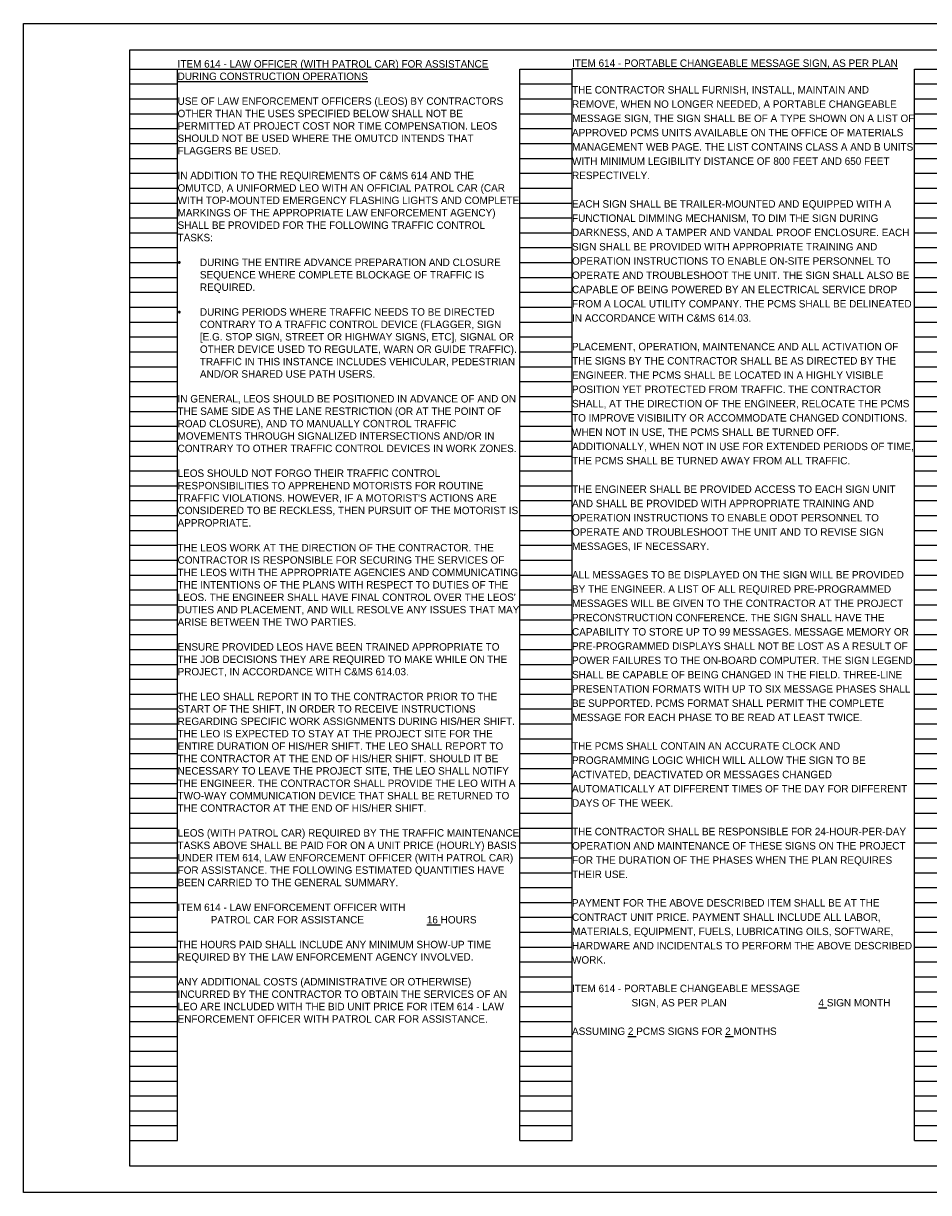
# Model space of a CAD drawing. Header units: feet. Extents: x 0 to 114, y -9 to 22.
# Tile 3 of 6: x 40 to 57, y 0 to 22. Entities that reach past the tile are written whole.
import ezdxf

# ---------------------------------------------------------------- set-up
doc = ezdxf.new("R2010")
doc.units = ezdxf.units.FT
doc.header["$LTSCALE"] = 20
doc.header["$MEASUREMENT"] = 0
doc.layers.add('0_Xref', color=7, linetype='Continuous')
doc.layers.add('TX_P_5', color=7, linetype='Continuous')
doc.styles.add('Slanted-Normal', font='font31.shx', dxfattribs={"height": 0.14})

# ---------------------------------------------------------------- blocks, each defined once
blk = doc.blocks.new('4COL')
at = {"layer": 'Defpoints', "color": 3, "linetype": 'Continuous'}
for p, q in [((2, 0.98), (2, 21.14)), ((2, 21.14), (2.9, 21.14)), ((2.9, 0.98), (2.9, 21.14)), ((9.34, 0.98), (9.34, 21.14)), ((9.34, 21.14), (10.32, 21.14)), ((10.32, 0.98), (10.32, 21.14)), ((16.76, 0.98), (16.76, 21.14)), ((16.76, 21.14), (17.74, 21.14)), ((17.74, 0.98), (17.74, 21.14)), ((24.18, 0.98), (24.18, 21.14)), ((24.18, 21.14), (25.16, 21.14)), ((25.16, 0.98), (25.16, 21.14)), ((31.6, 0.98), (31.6, 21.14)), ((31.6, 21.14), (32.5, 21.14)), ((32.5, 0.98), (32.5, 21.14)), ((2, 20.86), (2.9, 20.86)), ((9.34, 20.86), (10.32, 20.86)), ((16.76, 20.86), (17.74, 20.86)), ((24.18, 20.86), (25.16, 20.86)), ((31.6, 20.86), (32.5, 20.86)), ((2, 20.58), (2.9, 20.58)), ((9.34, 20.58), (10.32, 20.58)), ((16.76, 20.58), (17.74, 20.58)), ((24.18, 20.58), (25.16, 20.58)), ((31.6, 20.58), (32.5, 20.58)), ((2, 20.3), (2.9, 20.3)), ((9.34, 20.3), (10.32, 20.3)), ((16.76, 20.3), (17.74, 20.3)), ((24.18, 20.3), (25.16, 20.3)), ((31.6, 20.3), (32.5, 20.3)), ((2, 20.02), (2.9, 20.02)), ((9.34, 20.02), (10.32, 20.02)), ((16.76, 20.02), (17.74, 20.02)), ((24.18, 20.02), (25.16, 20.02)), ((31.6, 20.02), (32.5, 20.02)), ((2, 19.74), (2.9, 19.74)), ((9.34, 19.74), (10.32, 19.74)), ((16.76, 19.74), (17.74, 19.74)), ((24.18, 19.74), (25.16, 19.74)), ((31.6, 19.74), (32.5, 19.74)), ((2, 19.46), (2.9, 19.46)), ((9.34, 19.46), (10.32, 19.46)), ((16.76, 19.46), (17.74, 19.46)), ((24.18, 19.46), (25.16, 19.46)), ((31.6, 19.46), (32.5, 19.46)), ((2, 19.18), (2.9, 19.18)), ((9.34, 19.18), (10.32, 19.18)), ((16.76, 19.18), (17.74, 19.18)), ((24.18, 19.18), (25.16, 19.18)), ((31.6, 19.18), (32.5, 19.18)), ((2, 18.9), (2.9, 18.9)), ((9.34, 18.9), (10.32, 18.9)), ((16.76, 18.9), (17.74, 18.9)), ((24.18, 18.9), (25.16, 18.9)), ((31.6, 18.9), (32.5, 18.9)), ((2, 18.62), (2.9, 18.62)), ((9.34, 18.62), (10.32, 18.62)), ((16.76, 18.62), (17.74, 18.62)), ((24.18, 18.62), (25.16, 18.62)), ((31.6, 18.62), (32.5, 18.62)), ((2, 18.34), (2.9, 18.34)), ((9.34, 18.34), (10.32, 18.34)), ((16.76, 18.34), (17.74, 18.34)), ((24.18, 18.34), (25.16, 18.34)), ((31.6, 18.34), (32.5, 18.34)), ((2, 18.06), (2.9, 18.06)), ((9.34, 18.06), (10.32, 18.06)), ((16.76, 18.06), (17.74, 18.06)), ((24.18, 18.06), (25.16, 18.06)), ((31.6, 18.06), (32.5, 18.06)), ((2, 17.78), (2.9, 17.78)), ((9.34, 17.78), (10.32, 17.78)), ((16.76, 17.78), (17.74, 17.78)), ((24.18, 17.78), (25.16, 17.78)), ((31.6, 17.78), (32.5, 17.78)), ((2, 17.5), (2.9, 17.5)), ((9.34, 17.5), (10.32, 17.5)), ((16.76, 17.5), (17.74, 17.5)), ((24.18, 17.5), (25.16, 17.5)), ((31.6, 17.5), (32.5, 17.5)), ((2, 17.22), (2.9, 17.22)), ((9.34, 17.22), (10.32, 17.22)), ((16.76, 17.22), (17.74, 17.22)), ((24.18, 17.22), (25.16, 17.22)), ((31.6, 17.22), (32.5, 17.22)), ((2, 16.94), (2.9, 16.94)), ((9.34, 16.94), (10.32, 16.94)), ((16.76, 16.94), (17.74, 16.94)), ((24.18, 16.94), (25.16, 16.94)), ((31.6, 16.94), (32.5, 16.94)), ((2, 16.66), (2.9, 16.66)), ((9.34, 16.66), (10.32, 16.66)), ((16.76, 16.66), (17.74, 16.66)), ((24.18, 16.66), (25.16, 16.66)), ((31.6, 16.66), (32.5, 16.66)), ((2, 16.38), (2.9, 16.38)), ((9.34, 16.38), (10.32, 16.38)), ((16.76, 16.38), (17.74, 16.38)), ((24.18, 16.38), (25.16, 16.38)), ((31.6, 16.38), (32.5, 16.38)), ((2, 16.1), (2.9, 16.1)), ((9.34, 16.1), (10.32, 16.1)), ((16.76, 16.1), (17.74, 16.1)), ((24.18, 16.1), (25.16, 16.1)), ((31.6, 16.1), (32.5, 16.1)), ((2, 15.82), (2.9, 15.82)), ((9.34, 15.82), (10.32, 15.82)), ((16.76, 15.82), (17.74, 15.82)), ((24.18, 15.82), (25.16, 15.82)), ((31.6, 15.82), (32.5, 15.82)), ((2, 15.54), (2.9, 15.54)), ((9.34, 15.54), (10.32, 15.54)), ((16.76, 15.54), (17.74, 15.54)), ((24.18, 15.54), (25.16, 15.54)), ((31.6, 15.54), (32.5, 15.54)), ((2, 15.26), (2.9, 15.26)), ((9.34, 15.26), (10.32, 15.26)), ((16.76, 15.26), (17.74, 15.26)), ((24.18, 15.26), (25.16, 15.26)), ((31.6, 15.26), (32.5, 15.26)), ((2, 14.98), (2.9, 14.98)), ((9.34, 14.98), (10.32, 14.98)), ((16.76, 14.98), (17.74, 14.98)), ((24.18, 14.98), (25.16, 14.98)), ((31.6, 14.98), (32.5, 14.98)), ((2, 14.7), (2.9, 14.7)), ((9.34, 14.7), (10.32, 14.7)), ((16.76, 14.7), (17.74, 14.7)), ((24.18, 14.7), (25.16, 14.7)), ((31.6, 14.7), (32.5, 14.7)), ((2, 14.42), (2.9, 14.42)), ((9.34, 14.42), (10.32, 14.42)), ((16.76, 14.42), (17.74, 14.42)), ((24.18, 14.42), (25.16, 14.42)), ((31.6, 14.42), (32.5, 14.42)), ((2, 14.14), (2.9, 14.14)), ((9.34, 14.14), (10.32, 14.14)), ((16.76, 14.14), (17.74, 14.14)), ((24.18, 14.14), (25.16, 14.14)), ((31.6, 14.14), (32.5, 14.14)), ((2, 13.86), (2.9, 13.86)), ((9.34, 13.86), (10.32, 13.86)), ((16.76, 13.86), (17.74, 13.86)), ((24.18, 13.86), (25.16, 13.86)), ((31.6, 13.86), (32.5, 13.86)), ((2, 13.58), (2.9, 13.58)), ((9.34, 13.58), (10.32, 13.58)), ((16.76, 13.58), (17.74, 13.58)), ((24.18, 13.58), (25.16, 13.58)), ((31.6, 13.58), (32.5, 13.58)), ((2, 13.3), (2.9, 13.3)), ((9.34, 13.3), (10.32, 13.3)), ((16.76, 13.3), (17.74, 13.3)), ((24.18, 13.3), (25.16, 13.3)), ((31.6, 13.3), (32.5, 13.3)), ((2, 13.02), (2.9, 13.02)), ((9.34, 13.02), (10.32, 13.02)), ((16.76, 13.02), (17.74, 13.02)), ((24.18, 13.02), (25.16, 13.02)), ((31.6, 13.02), (32.5, 13.02)), ((2, 12.74), (2.9, 12.74)), ((9.34, 12.74), (10.32, 12.74)), ((16.76, 12.74), (17.74, 12.74)), ((24.18, 12.74), (25.16, 12.74)), ((31.6, 12.74), (32.5, 12.74)), ((2, 12.46), (2.9, 12.46)), ((9.34, 12.46), (10.32, 12.46)), ((16.76, 12.46), (17.74, 12.46)), ((24.18, 12.46), (25.16, 12.46)), ((31.6, 12.46), (32.5, 12.46)), ((2, 12.18), (2.9, 12.18)), ((9.34, 12.18), (10.32, 12.18)), ((16.76, 12.18), (17.74, 12.18)), ((24.18, 12.18), (25.16, 12.18)), ((31.6, 12.18), (32.5, 12.18)), ((2, 11.9), (2.9, 11.9)), ((9.34, 11.9), (10.32, 11.9)), ((16.76, 11.9), (17.74, 11.9)), ((24.18, 11.9), (25.16, 11.9)), ((31.6, 11.9), (32.5, 11.9)), ((2, 11.62), (2.9, 11.62)), ((9.34, 11.62), (10.32, 11.62)), ((16.76, 11.62), (17.74, 11.62)), ((24.18, 11.62), (25.16, 11.62)), ((31.6, 11.62), (32.5, 11.62)), ((2, 11.34), (2.9, 11.34)), ((9.34, 11.34), (10.32, 11.34)), ((16.76, 11.34), (17.74, 11.34)), ((24.18, 11.34), (25.16, 11.34)), ((31.6, 11.34), (32.5, 11.34)), ((2, 11.06), (2.9, 11.06)), ((9.34, 11.06), (10.32, 11.06)), ((16.76, 11.06), (17.74, 11.06)), ((24.18, 11.06), (25.16, 11.06)), ((31.6, 11.06), (32.5, 11.06)), ((2, 10.78), (2.9, 10.78)), ((9.34, 10.78), (10.32, 10.78)), ((16.76, 10.78), (17.74, 10.78)), ((24.18, 10.78), (25.16, 10.78)), ((31.6, 10.78), (32.5, 10.78)), ((2, 10.5), (2.9, 10.5)), ((9.34, 10.5), (10.32, 10.5)), ((16.76, 10.5), (17.74, 10.5)), ((24.18, 10.5), (25.16, 10.5)), ((31.6, 10.5), (32.5, 10.5)), ((2, 10.22), (2.9, 10.22)), ((9.34, 10.22), (10.32, 10.22)), ((16.76, 10.22), (17.74, 10.22)), ((24.18, 10.22), (25.16, 10.22)), ((31.6, 10.22), (32.5, 10.22)), ((2, 9.94), (2.9, 9.94)), ((9.34, 9.94), (10.32, 9.94)), ((16.76, 9.94), (17.74, 9.94)), ((24.18, 9.94), (25.16, 9.94)), ((31.6, 9.94), (32.5, 9.94)), ((2, 9.66), (2.9, 9.66)), ((9.34, 9.66), (10.32, 9.66)), ((16.76, 9.66), (17.74, 9.66)), ((24.18, 9.66), (25.16, 9.66)), ((31.6, 9.66), (32.5, 9.66)), ((2, 9.38), (2.9, 9.38)), ((9.34, 9.38), (10.32, 9.38)), ((16.76, 9.38), (17.74, 9.38)), ((24.18, 9.38), (25.16, 9.38)), ((31.6, 9.38), (32.5, 9.38)), ((2, 9.1), (2.9, 9.1)), ((9.34, 9.1), (10.32, 9.1)), ((16.76, 9.1), (17.74, 9.1)), ((24.18, 9.1), (25.16, 9.1)), ((31.6, 9.1), (32.5, 9.1)), ((2, 8.82), (2.9, 8.82)), ((9.34, 8.82), (10.32, 8.82)), ((16.76, 8.82), (17.74, 8.82)), ((24.18, 8.82), (25.16, 8.82)), ((31.6, 8.82), (32.5, 8.82)), ((2, 8.54), (2.9, 8.54)), ((9.34, 8.54), (10.32, 8.54)), ((16.76, 8.54), (17.74, 8.54)), ((24.18, 8.54), (25.16, 8.54)), ((31.6, 8.54), (32.5, 8.54)), ((2, 8.26), (2.9, 8.26)), ((9.34, 8.26), (10.32, 8.26)), ((16.76, 8.26), (17.74, 8.26)), ((24.18, 8.26), (25.16, 8.26)), ((31.6, 8.26), (32.5, 8.26)), ((2, 7.98), (2.9, 7.98)), ((9.34, 7.98), (10.32, 7.98)), ((16.76, 7.98), (17.74, 7.98)), ((24.18, 7.98), (25.16, 7.98)), ((31.6, 7.98), (32.5, 7.98)), ((2, 7.7), (2.9, 7.7)), ((9.34, 7.7), (10.32, 7.7)), ((16.76, 7.7), (17.74, 7.7)), ((24.18, 7.7), (25.16, 7.7)), ((31.6, 7.7), (32.5, 7.7)), ((2, 7.42), (2.9, 7.42)), ((9.34, 7.42), (10.32, 7.42)), ((16.76, 7.42), (17.74, 7.42)), ((24.18, 7.42), (25.16, 7.42)), ((31.6, 7.42), (32.5, 7.42)), ((2, 7.14), (2.9, 7.14)), ((9.34, 7.14), (10.32, 7.14)), ((16.76, 7.14), (17.74, 7.14)), ((24.18, 7.14), (25.16, 7.14)), ((31.6, 7.14), (32.5, 7.14)), ((2, 6.86), (2.9, 6.86)), ((9.34, 6.86), (10.32, 6.86)), ((16.76, 6.86), (17.74, 6.86)), ((24.18, 6.86), (25.16, 6.86)), ((31.6, 6.86), (32.5, 6.86)), ((2, 6.58), (2.9, 6.58)), ((9.34, 6.58), (10.32, 6.58)), ((16.76, 6.58), (17.74, 6.58)), ((24.18, 6.58), (25.16, 6.58)), ((31.6, 6.58), (32.5, 6.58)), ((2, 6.3), (2.9, 6.3)), ((9.34, 6.3), (10.32, 6.3)), ((16.76, 6.3), (17.74, 6.3)), ((24.18, 6.3), (25.16, 6.3)), ((31.6, 6.3), (32.5, 6.3)), ((2, 6.02), (2.9, 6.02)), ((9.34, 6.02), (10.32, 6.02)), ((16.76, 6.02), (17.74, 6.02)), ((24.18, 6.02), (25.16, 6.02)), ((31.6, 6.02), (32.5, 6.02)), ((2, 5.74), (2.9, 5.74)), ((9.34, 5.74), (10.32, 5.74)), ((16.76, 5.74), (17.74, 5.74)), ((24.18, 5.74), (25.16, 5.74)), ((31.6, 5.74), (32.5, 5.74)), ((2, 5.46), (2.9, 5.46)), ((9.34, 5.46), (10.32, 5.46)), ((16.76, 5.46), (17.74, 5.46)), ((24.18, 5.46), (25.16, 5.46)), ((31.6, 5.46), (32.5, 5.46)), ((2, 5.18), (2.9, 5.18)), ((9.34, 5.18), (10.32, 5.18)), ((16.76, 5.18), (17.74, 5.18)), ((24.18, 5.18), (25.16, 5.18)), ((31.6, 5.18), (32.5, 5.18)), ((2, 4.9), (2.9, 4.9)), ((9.34, 4.9), (10.32, 4.9)), ((16.76, 4.9), (17.74, 4.9)), ((24.18, 4.9), (25.16, 4.9)), ((31.6, 4.9), (32.5, 4.9)), ((2, 4.62), (2.9, 4.62)), ((9.34, 4.62), (10.32, 4.62)), ((16.76, 4.62), (17.74, 4.62)), ((24.18, 4.62), (25.16, 4.62)), ((31.6, 4.62), (32.5, 4.62)), ((2, 4.34), (2.9, 4.34)), ((9.34, 4.34), (10.32, 4.34)), ((16.76, 4.34), (17.74, 4.34)), ((24.18, 4.34), (25.16, 4.34)), ((31.6, 4.34), (32.5, 4.34)), ((2, 4.06), (2.9, 4.06)), ((9.34, 4.06), (10.32, 4.06)), ((16.76, 4.06), (17.74, 4.06)), ((24.18, 4.06), (25.16, 4.06)), ((31.6, 4.06), (32.5, 4.06)), ((2, 3.78), (2.9, 3.78)), ((9.34, 3.78), (10.32, 3.78)), ((16.76, 3.78), (17.74, 3.78)), ((24.18, 3.78), (25.16, 3.78)), ((31.6, 3.78), (32.5, 3.78)), ((2, 3.5), (2.9, 3.5)), ((9.34, 3.5), (10.32, 3.5)), ((16.76, 3.5), (17.74, 3.5)), ((24.18, 3.5), (25.16, 3.5)), ((31.6, 3.5), (32.5, 3.5)), ((2, 3.22), (2.9, 3.22)), ((9.34, 3.22), (10.32, 3.22)), ((16.76, 3.22), (17.74, 3.22)), ((24.18, 3.22), (25.16, 3.22)), ((31.6, 3.22), (32.5, 3.22)), ((2, 2.94), (2.9, 2.94)), ((9.34, 2.94), (10.32, 2.94)), ((16.76, 2.94), (17.74, 2.94)), ((24.18, 2.94), (25.16, 2.94)), ((31.6, 2.94), (32.5, 2.94)), ((2, 2.66), (2.9, 2.66)), ((9.34, 2.66), (10.32, 2.66)), ((16.76, 2.66), (17.74, 2.66)), ((24.18, 2.66), (25.16, 2.66)), ((31.6, 2.66), (32.5, 2.66)), ((2, 2.38), (2.9, 2.38)), ((9.34, 2.38), (10.32, 2.38)), ((16.76, 2.38), (17.74, 2.38)), ((24.18, 2.38), (25.16, 2.38)), ((31.6, 2.38), (32.5, 2.38)), ((2, 2.1), (2.9, 2.1)), ((9.34, 2.1), (10.32, 2.1)), ((16.76, 2.1), (17.74, 2.1)), ((24.18, 2.1), (25.16, 2.1)), ((31.6, 2.1), (32.5, 2.1)), ((2, 1.82), (2.9, 1.82)), ((9.34, 1.82), (10.32, 1.82)), ((16.76, 1.82), (17.74, 1.82)), ((24.18, 1.82), (25.16, 1.82)), ((31.6, 1.82), (32.5, 1.82)), ((2, 1.54), (2.9, 1.54)), ((9.34, 1.54), (10.32, 1.54)), ((16.76, 1.54), (17.74, 1.54)), ((24.18, 1.54), (25.16, 1.54)), ((31.6, 1.54), (32.5, 1.54)), ((2, 1.26), (2.9, 1.26)), ((9.34, 1.26), (10.32, 1.26)), ((16.76, 1.26), (17.74, 1.26)), ((24.18, 1.26), (25.16, 1.26)), ((31.6, 1.26), (32.5, 1.26)), ((2, 0.98), (2.9, 0.98)), ((9.34, 0.98), (10.32, 0.98)), ((16.76, 0.98), (17.74, 0.98)), ((24.18, 0.98), (25.16, 0.98)), ((31.6, 0.98), (32.5, 0.98))]:
    blk.add_line(p, q, dxfattribs=at)
blk.add_point((0, 0), dxfattribs=at)

msp = doc.modelspace()

# ---------------------------------------------------------------- linework, layer by layer
at = {"layer": '0_Xref', "flags": 128}
for points in [[(39.753, 22), (73.753, 22), (73.753, 0), (39.753, 0)], [(41.753, 21.5), (72.253, 21.5), (72.253, 0.5), (41.753, 0.5)]]:
    msp.add_lwpolyline(points, close=True, dxfattribs=at)

# ---------------------------------------------------------------- block references
at = {"layer": '0_Xref'}
msp.add_blockref('4COL', (39.753, 0), dxfattribs=at)

# ---------------------------------------------------------------- texts
at = {"layer": 'TX_P_5', "char_height": 0.14, "width": 6.44, "attachment_point": 1, "style": 'Slanted-Normal'}
for s, insert in [("{\\LITEM 614 - LAW OFFICER (WITH PATROL CAR) FOR ASSISTANCE DURING CONSTRUCTION OPERATIONS\\P}\\PUSE OF LAW ENFORCEMENT OFFICERS (LEOS) BY CONTRACTORS OTHER THAN THE USES SPECIFIED BELOW SHALL NOT BE PERMITTED AT PROJECT COST NOR TIME COMPENSATION. LEOS SHOULD NOT BE USED WHERE THE OMUTCD INTENDS THAT FLAGGERS BE USED. \\P\\PIN ADDITION TO THE REQUIREMENTS OF C&MS 614 AND THE OMUTCD, A UNIFORMED LEO WITH AN OFFICIAL PATROL CAR (CAR WITH TOP-MOUNTED EMERGENCY FLASHING LIGHTS AND COMPLETE MARKINGS OF THE APPROPRIATE LAW ENFORCEMENT AGENCY) SHALL BE PROVIDED FOR THE FOLLOWING TRAFFIC CONTROL TASKS:\\P\\P\\pxi-3,l3,t3;{\\fSymbol|b0|i0|c2|p18;·^I}DURING THE ENTIRE ADVANCE PREPARATION AND CLOSURE SEQUENCE WHERE COMPLETE BLOCKAGE OF TRAFFIC IS REQUIRED.\\P\\pi0,l0,tz;\\P\\pi-3,l3,t3;{\\fSymbol|b0|i0|c2|p18;·^I}DURING PERIODS WHERE TRAFFIC NEEDS TO BE DIRECTED CONTRARY TO A TRAFFIC CONTROL DEVICE (FLAGGER, SIGN [E.G. STOP SIGN, STREET OR HIGHWAY SIGNS, ETC], SIGNAL OR OTHER DEVICE USED TO REGULATE, WARN OR GUIDE TRAFFIC). TRAFFIC IN THIS INSTANCE INCLUDES VEHICULAR, PEDESTRIAN AND/OR SHARED USE PATH USERS. \\P\\pi0,l0,tz;\\PIN GENERAL, LEOS SHOULD BE POSITIONED IN ADVANCE OF AND ON THE SAME SIDE AS THE LANE RESTRICTION (OR AT THE POINT OF ROAD CLOSURE), AND TO MANUALLY CONTROL TRAFFIC MOVEMENTS THROUGH SIGNALIZED INTERSECTIONS AND/OR IN CONTRARY TO OTHER TRAFFIC CONTROL DEVICES IN WORK ZONES.\\P\\PLEOS SHOULD NOT FORGO THEIR TRAFFIC CONTROL RESPONSIBILITIES TO APPREHEND MOTORISTS FOR ROUTINE TRAFFIC VIOLATIONS. HOWEVER, IF A MOTORIST'S ACTIONS ARE CONSIDERED TO BE RECKLESS, THEN PURSUIT OF THE MOTORIST IS APPROPRIATE.\\P\\PTHE LEOS WORK AT THE DIRECTION OF THE CONTRACTOR. THE CONTRACTOR IS RESPONSIBLE FOR SECURING THE SERVICES OF THE LEOS WITH THE APPROPRIATE AGENCIES AND COMMUNICATING THE INTENTIONS OF THE PLANS WITH RESPECT TO DUTIES OF THE LEOS. THE ENGINEER SHALL HAVE FINAL CONTROL OVER THE LEOS' DUTIES AND PLACEMENT, AND WILL RESOLVE ANY ISSUES THAT MAY ARISE BETWEEN THE TWO PARTIES. \\P\\PENSURE PROVIDED LEOS HAVE BEEN TRAINED APPROPRIATE TO THE JOB DECISIONS THEY ARE REQUIRED TO MAKE WHILE ON THE PROJECT, IN ACCORDANCE WITH C&MS 614.03.\\P\\PTHE LEO SHALL REPORT IN TO THE CONTRACTOR PRIOR TO THE START OF THE SHIFT, IN ORDER TO RECEIVE INSTRUCTIONS REGARDING SPECIFIC WORK ASSIGNMENTS DURING HIS/HER SHIFT. THE LEO IS EXPECTED TO STAY AT THE PROJECT SITE FOR THE ENTIRE DURATION OF HIS/HER SHIFT. THE LEO SHALL REPORT TO THE CONTRACTOR AT THE END OF HIS/HER SHIFT. SHOULD IT BE NECESSARY TO LEAVE THE PROJECT SITE, THE LEO SHALL NOTIFY THE ENGINEER. THE CONTRACTOR SHALL PROVIDE THE LEO WITH A TWO-WAY COMMUNICATION DEVICE THAT SHALL BE RETURNED TO THE CONTRACTOR AT THE END OF HIS/HER SHIFT. \\P\\PLEOS (WITH PATROL CAR) REQUIRED BY THE TRAFFIC MAINTENANCE TASKS ABOVE SHALL BE PAID FOR ON A UNIT PRICE (HOURLY) BASIS UNDER ITEM 614, LAW ENFORCEMENT OFFICER (WITH PATROL CAR) FOR ASSISTANCE. THE FOLLOWING ESTIMATED QUANTITIES HAVE BEEN CARRIED TO THE GENERAL SUMMARY.\\P\\PITEM 614 - LAW ENFORCEMENT OFFICER WITH \\P            PATROL CAR FOR ASSISTANCE ^I    ^I    {\\L16} HOURS\\P\\PTHE HOURS PAID SHALL INCLUDE ANY MINIMUM SHOW-UP TIME REQUIRED BY THE LAW ENFORCEMENT AGENCY INVOLVED.\\P\\PANY ADDITIONAL COSTS (ADMINISTRATIVE OR OTHERWISE) INCURRED BY THE CONTRACTOR TO OBTAIN THE SERVICES OF AN LEO ARE INCLUDED WITH THE BID UNIT PRICE FOR ITEM 614 - LAW ENFORCEMENT OFFICER WITH PATROL CAR FOR ASSISTANCE.", (42.653, 21.308)), ('{\\LITEM 614 - PORTABLE CHANGEABLE MESSAGE SIGN, AS PER PLAN \\P\\pxsm1.15;}\\PTHE CONTRACTOR SHALL FURNISH, INSTALL, MAINTAIN AND REMOVE, WHEN NO LONGER NEEDED, A PORTABLE CHANGEABLE MESSAGE SIGN, THE SIGN SHALL BE OF A TYPE SHOWN ON A LIST OF APPROVED PCMS UNITS AVAILABLE ON THE OFFICE OF MATERIALS MANAGEMENT WEB PAGE. THE LIST CONTAINS CLASS A AND B UNITS WITH MINIMUM LEGIBILITY DISTANCE OF 800 FEET AND 650 FEET RESPECTIVELY. \\P\\PEACH SIGN SHALL BE TRAILER-MOUNTED AND EQUIPPED WITH A FUNCTIONAL DIMMING MECHANISM, TO DIM THE SIGN DURING DARKNESS, AND A TAMPER AND VANDAL PROOF ENCLOSURE. EACH SIGN SHALL BE PROVIDED WITH APPROPRIATE TRAINING AND OPERATION INSTRUCTIONS TO ENABLE ON-SITE PERSONNEL TO OPERATE AND TROUBLESHOOT THE UNIT. THE SIGN SHALL ALSO BE CAPABLE OF BEING POWERED BY AN ELECTRICAL SERVICE DROP FROM A LOCAL UTILITY COMPANY. THE PCMS SHALL BE DELINEATED IN ACCORDANCE WITH C&MS 614.03. \\P\\PPLACEMENT, OPERATION, MAINTENANCE AND ALL ACTIVATION OF THE SIGNS BY THE CONTRACTOR SHALL BE AS DIRECTED BY THE ENGINEER. THE PCMS SHALL BE LOCATED IN A HIGHLY VISIBLE POSITION YET PROTECTED FROM TRAFFIC. THE CONTRACTOR SHALL, AT THE DIRECTION OF THE ENGINEER, RELOCATE THE PCMS TO IMPROVE VISIBILITY OR ACCOMMODATE CHANGED CONDITIONS. WHEN NOT IN USE, THE PCMS SHALL BE TURNED OFF. ADDITIONALLY, WHEN NOT IN USE FOR EXTENDED PERIODS OF TIME, THE PCMS SHALL BE TURNED AWAY FROM ALL TRAFFIC.   \\P\\PTHE ENGINEER SHALL BE PROVIDED ACCESS TO EACH SIGN UNIT AND SHALL BE PROVIDED WITH APPROPRIATE TRAINING AND OPERATION INSTRUCTIONS TO ENABLE ODOT PERSONNEL TO OPERATE AND TROUBLESHOOT THE UNIT AND TO REVISE SIGN MESSAGES, IF NECESSARY. \\P\\PALL MESSAGES TO BE DISPLAYED ON THE SIGN WILL BE PROVIDED BY THE ENGINEER. A LIST OF ALL REQUIRED PRE-PROGRAMMED MESSAGES WILL BE GIVEN TO THE CONTRACTOR AT THE PROJECT PRECONSTRUCTION CONFERENCE. THE SIGN SHALL HAVE THE CAPABILITY TO STORE UP TO 99 MESSAGES. MESSAGE MEMORY OR PRE-PROGRAMMED DISPLAYS SHALL NOT BE LOST AS A RESULT OF POWER FAILURES TO THE ON-BOARD COMPUTER. THE SIGN LEGEND SHALL BE CAPABLE OF BEING CHANGED IN THE FIELD. THREE-LINE PRESENTATION FORMATS WITH UP TO SIX MESSAGE PHASES SHALL BE SUPPORTED. PCMS FORMAT SHALL PERMIT THE COMPLETE MESSAGE FOR EACH PHASE TO BE READ AT LEAST TWICE.\\P\\PTHE PCMS SHALL CONTAIN AN ACCURATE CLOCK AND PROGRAMMING LOGIC WHICH WILL ALLOW THE SIGN TO BE ACTIVATED, DEACTIVATED OR MESSAGES CHANGED AUTOMATICALLY AT DIFFERENT TIMES OF THE DAY FOR DIFFERENT DAYS OF THE WEEK.\\P\\PTHE CONTRACTOR SHALL BE RESPONSIBLE FOR 24-HOUR-PER-DAY OPERATION AND MAINTENANCE OF THESE SIGNS ON THE PROJECT FOR THE DURATION OF THE PHASES WHEN THE PLAN REQUIRES THEIR USE. \\P\\PPAYMENT FOR THE ABOVE DESCRIBED ITEM SHALL BE AT THE CONTRACT UNIT PRICE. PAYMENT SHALL INCLUDE ALL LABOR, MATERIALS, EQUIPMENT, FUELS, LUBRICATING OILS, SOFTWARE, HARDWARE AND INCIDENTALS TO PERFORM THE ABOVE DESCRIBED WORK.  \\P\\PITEM 614 - PORTABLE CHANGEABLE MESSAGE \\P^I^ISIGN, AS PER PLAN ^I^I^I   {\\L4} SIGN MONTH\\P\\PASSUMING {\\L2} PCMS SIGNS FOR {\\L2} MONTHS{\\L   }', (50.073, 21.322))]:
    msp.add_mtext(s, dxfattribs=dict(at, insert=insert))

doc.saveas('drawing.dxf')
